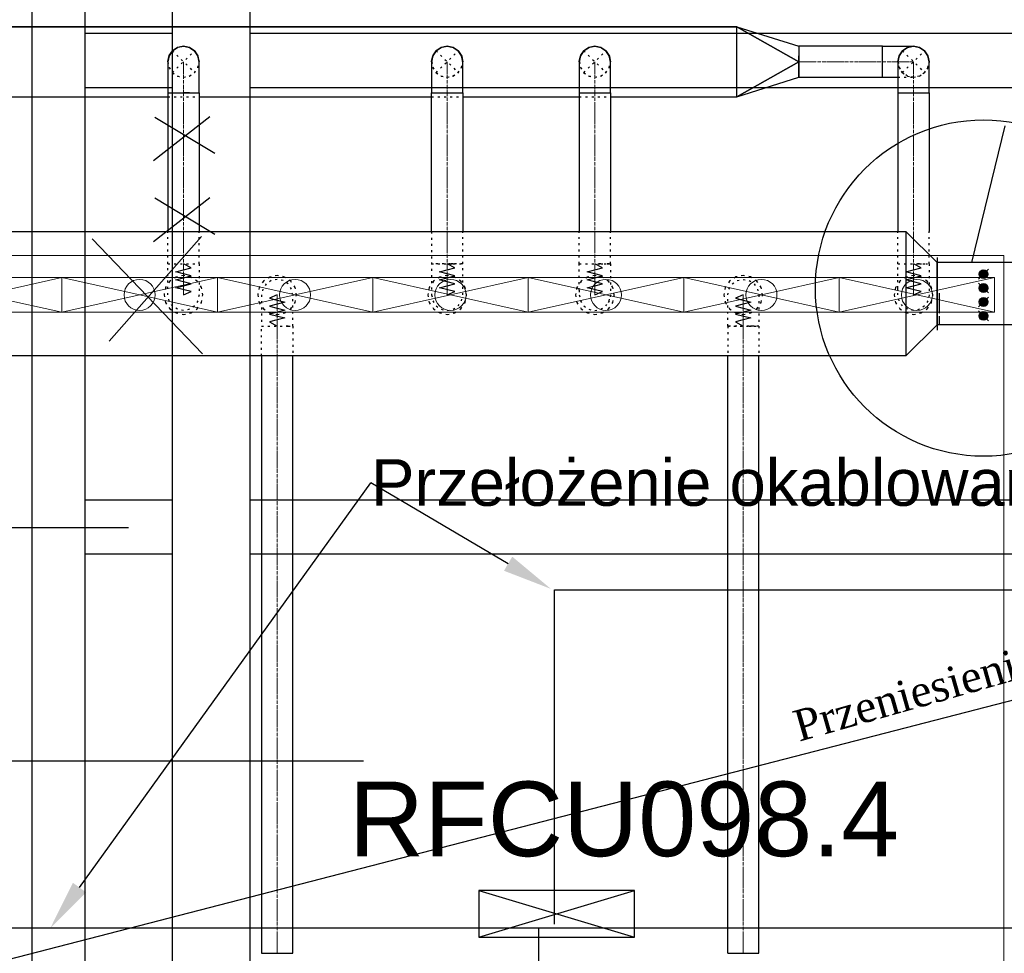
# Model space of a CAD drawing. Header units: centimetres. Extents: x -149939 to 48626, y -46000 to 152985.
# Tile 57 of 256: x -47240 to -40906, y 33763 to 39766. Entities that reach past the tile are written whole.
import ezdxf
from ezdxf import colors
from ezdxf.entities.mleader import LeaderData, LeaderLine
from ezdxf.math import Vec2, Vec3

# ---------------------------------------------------------------- set-up
doc = ezdxf.new("R2010")
doc.units = ezdxf.units.CM
doc.header["$LTSCALE"] = 50
for name, pattern in [('01-103-Went PP_poziom-0_5$0$DASHDOT', [25.4, 12.7, -6.35, 0, -6.35]), ('CADVENT_CENTERLINE', [9.9, 7.4, -1, 0.5, -1]), ('CADVENT_HIDDEN', [0.8, 0.25, -0.55]), ('Kondygnacja  -0_5$0$HIDDEN', [9.525, 6.35, -3.175]), ('Kondygnacja  -0_5$0$HIDDEN2', [4.7625, 3.175, -1.5875]), ('Osie rzutów$0$DASHDOT2', [12.7, 6.35, -3.175, 0, -3.175])]:
    doc.linetypes.add(name, pattern=pattern)
for name, color, linetype in [('01-103-Went PP_poziom-0_5$0$L_Nawiew', 7, 'Continuous'), ('bgde-nawiewDETAILS', 1, 'Continuous'), ('bgde-nawiewEXP', 7, 'Continuous'), ('bgde-nawiewHIDDEN', 250, 'Continuous'), ('bgde_redukcja', 250, 'Continuous'), ('bgde_VAV', 7, 'Continuous'), ('IS_zmiany 2024', 1, 'Continuous'), ('Kondygnacja  -0_5$0$ARCH_KONSTR_POWYŻEJ RZUTU', 8, 'Kondygnacja  -0_5$0$HIDDEN'), ('Kondygnacja  -0_5$0$ARCH_KONSTR_POWYŻEJ RZUTU_IST', 8, 'Kondygnacja  -0_5$0$HIDDEN2'), ('Osie rzutów$0$ARCH_INFO_OSIE_IST', 8, 'Osie rzutów$0$DASHDOT2'), ('Osie rzutów$0$ARCH_INFO_OSIE_OPISY_IST', 8, 'Continuous')]:
    doc.layers.add(name, color=color, linetype=linetype)
for name, color, linetype, lineweight in [('bgde-nawiewCEN', 7, 'Continuous', 13), ('bgde_nawiewnik', 11, 'Continuous', 5), ('RFCU', 6, 'Continuous', 30)]:
    doc.layers.add(name, color=color, linetype=linetype, lineweight=lineweight)
doc.styles.add('Arial', font='ARIAL.TTF')

# ---------------------------------------------------------------- blocks, each defined once
blk = doc.blocks.new('Osie rzutów')
at = {"layer": 'Osie rzutów$0$ARCH_INFO_OSIE_IST', "ltscale": 10}
for p, q in [((7460, 12510), (7460, 4623.26)), ((4436.24, 8000), (15156.54, 8000))]:
    blk.add_line(p, q, dxfattribs=at)
blk = doc.blocks.new('Kondygnacja  -0_5$0$konstrukcja istniejąca -0.5')
at = {"layer": 'Kondygnacja  -0_5$0$ARCH_KONSTR_POWYŻEJ RZUTU_IST', "ltscale": 10}
blk.add_line((7432, 8575), (7432, 7425), dxfattribs=at)
for points in [[(7488, 8575), (7488, 7425)], [(7538, 8575), (7538, 7425)], [(7432, 8167.89), (7488, 8167.89)], [(7538, 8167.89), (8582, 8167.89)], [(7488, 8132.89), (7432, 8132.89)], [(8582, 8132.89), (7538, 8132.89)]]:
    blk.add_lwpolyline(points, dxfattribs=at)
at = {"layer": 'Kondygnacja  -0_5$0$ARCH_KONSTR_POWYŻEJ RZUTU_IST', "ltscale": 10, "elevation": 0}
for points in [[(7432, 8467.89), (7488, 8467.89)], [(7538, 8467.89), (8582, 8467.89)], [(7488, 8432.89), (7432, 8432.89)], [(8582, 8432.89), (7538, 8432.89)]]:
    blk.add_lwpolyline(points, dxfattribs=at)
blk = doc.blocks.new('blok')
at = {"layer": 'bgde_VAV', "color": 3, "linetype": 'Continuous', "lineweight": -2}
for p, q in [((-54400.4, 33775), (-54434.2, 33775)), ((-53950.4, 33775), (-54400.4, 33775)), ((-53966.7, 33775), (-54000.4, 33775)), ((-54434.2, 33225), (-54400.4, 33225)), ((-54400.4, 33225), (-54000.4, 33225)), ((-54000.4, 33225), (-53966.7, 33225))]:
    blk.add_line(p, q, dxfattribs=at)
at = {"layer": 'bgde_VAV', "color": 3, "linetype": 'ByBlock', "lineweight": -2}
for p, q in [((-54400.4, 33775), (-54400.4, 33225)), ((-54000.4, 33775), (-54000.4, 33225))]:
    blk.add_line(p, q, dxfattribs=at)
at = {"layer": 'bgde_VAV', "color": 3, "linetype": 'Continuous', "lineweight": -3}
for p, q in [((-54294.7, 33492.5), (-54357.9, 33555.7)), ((-54326.3, 33524.1), (-54354.9, 33524.1)), ((-54326.3, 33524.1), (-54353.5, 33533)), ((-54326.3, 33524.1), (-54353.5, 33515.3)), ((-54326.3, 33524.1), (-54349.5, 33540.9)), ((-54326.3, 33524.1), (-54349.5, 33507.3)), ((-54326.3, 33524.1), (-54343.1, 33547.3)), ((-54326.3, 33524.1), (-54343.1, 33501)), ((-54326.3, 33524.1), (-54335.1, 33551.3)), ((-54326.3, 33524.1), (-54335.1, 33496.9)), ((-54326.3, 33524.1), (-54326.3, 33552.7)), ((-54326.3, 33524.1), (-54317.5, 33551.3)), ((-54326.3, 33524.1), (-54309.5, 33547.3)), ((-54326.3, 33524.1), (-54303.2, 33540.9)), ((-54326.3, 33524.1), (-54299.1, 33533)), ((-54326.3, 33524.1), (-54299.1, 33515.3)), ((-54326.3, 33524.1), (-54303.2, 33507.3)), ((-54326.3, 33524.1), (-54309.5, 33501)), ((-54326.3, 33524.1), (-54317.5, 33496.9)), ((-54326.3, 33524.1), (-54326.3, 33495.5)), ((-54326.3, 33524.1), (-54297.7, 33524.1)), ((-54205.3, 33555.7), (-54268.5, 33492.5)), ((-54236.9, 33524.1), (-54265.5, 33524.1)), ((-54236.9, 33524.1), (-54264.1, 33533)), ((-54236.9, 33524.1), (-54264.1, 33515.3)), ((-54236.9, 33524.1), (-54260, 33540.9)), ((-54236.9, 33524.1), (-54260, 33507.3)), ((-54236.9, 33524.1), (-54253.7, 33547.3)), ((-54236.9, 33524.1), (-54253.7, 33501)), ((-54236.9, 33524.1), (-54245.7, 33551.3)), ((-54236.9, 33524.1), (-54245.7, 33496.9)), ((-54236.9, 33524.1), (-54236.9, 33552.7)), ((-54236.9, 33524.1), (-54228.1, 33551.3)), ((-54236.9, 33524.1), (-54220.1, 33547.3)), ((-54236.9, 33524.1), (-54213.8, 33540.9)), ((-54236.9, 33524.1), (-54209.7, 33533)), ((-54236.9, 33524.1), (-54209.7, 33515.3)), ((-54236.9, 33524.1), (-54213.8, 33507.3)), ((-54236.9, 33524.1), (-54220.1, 33501)), ((-54236.9, 33524.1), (-54228.1, 33496.9)), ((-54236.9, 33524.1), (-54236.9, 33495.5)), ((-54236.9, 33524.1), (-54208.3, 33524.1)), ((-54115.9, 33492.5), (-54179.1, 33555.7)), ((-54147.5, 33524.1), (-54176.1, 33524.1)), ((-54147.5, 33524.1), (-54174.7, 33533)), ((-54147.5, 33524.1), (-54174.7, 33515.3)), ((-54147.5, 33524.1), (-54170.6, 33540.9)), ((-54147.5, 33524.1), (-54170.6, 33507.3)), ((-54147.5, 33524.1), (-54164.3, 33547.3)), ((-54147.5, 33524.1), (-54164.3, 33501)), ((-54147.5, 33524.1), (-54156.3, 33551.3)), ((-54147.5, 33524.1), (-54156.3, 33496.9)), ((-54147.5, 33524.1), (-54147.5, 33552.7)), ((-54147.5, 33524.1), (-54138.7, 33551.3)), ((-54147.5, 33524.1), (-54130.7, 33547.3)), ((-54147.5, 33524.1), (-54124.3, 33540.9)), ((-54147.5, 33524.1), (-54120.3, 33533)), ((-54147.5, 33524.1), (-54120.3, 33515.3)), ((-54147.5, 33524.1), (-54124.3, 33507.3)), ((-54147.5, 33524.1), (-54130.7, 33501)), ((-54147.5, 33524.1), (-54138.7, 33496.9)), ((-54147.5, 33524.1), (-54147.5, 33495.5)), ((-54147.5, 33524.1), (-54118.9, 33524.1)), ((-54026.5, 33555.7), (-54089.7, 33492.5)), ((-54058.1, 33524.1), (-54086.7, 33524.1)), ((-54058.1, 33524.1), (-54085.3, 33533)), ((-54058.1, 33524.1), (-54085.3, 33515.3)), ((-54058.1, 33524.1), (-54081.2, 33540.9)), ((-54058.1, 33524.1), (-54081.2, 33507.3)), ((-54058.1, 33524.1), (-54074.9, 33547.3)), ((-54058.1, 33524.1), (-54074.9, 33501)), ((-54058.1, 33524.1), (-54066.9, 33551.3)), ((-54058.1, 33524.1), (-54066.9, 33496.9)), ((-54058.1, 33524.1), (-54058.1, 33552.7)), ((-54058.1, 33524.1), (-54049.2, 33551.3)), ((-54058.1, 33524.1), (-54041.3, 33547.3)), ((-54058.1, 33524.1), (-54034.9, 33540.9)), ((-54058.1, 33524.1), (-54030.9, 33533)), ((-54058.1, 33524.1), (-54030.9, 33515.3)), ((-54058.1, 33524.1), (-54034.9, 33507.3)), ((-54058.1, 33524.1), (-54041.3, 33501)), ((-54058.1, 33524.1), (-54049.2, 33496.9)), ((-54058.1, 33524.1), (-54058.1, 33495.5)), ((-54058.1, 33524.1), (-54029.5, 33524.1))]:
    blk.add_line(p, q, dxfattribs=at)
for centre in [(-54326.3, 33524.1), (-54236.9, 33524.1), (-54147.5, 33524.1), (-54058.1, 33524.1)]:
    blk.add_ellipse(centre, major_axis=(0, 28.6), ratio=1, start_param=-1.570796, end_param=4.712389, dxfattribs=at)
blk = doc.blocks.new('A$C066D7839')
at = {"layer": 'bgde_nawiewnik', "color": 7}
for p, q in [((-50, -11.15), (-50, 11.15)), ((-50, 11.15), (50, 11.15)), ((-50, -11.15), (50, 11.15)), ((50, -11.15), (-50, 11.15)), ((50, 11.15), (50, -11.15)), ((50, -11.15), (-50, -11.15))]:
    blk.add_line(p, q, dxfattribs=at)
blk.add_circle((0, 0), 10, dxfattribs=at)

msp = doc.modelspace()

# ---------------------------------------------------------------- linework, layer by layer
at = {"layer": 'bgde-nawiewCEN', "linetype": 'CADVENT_CENTERLINE', "ltscale": 0.06}
for p, q in [((-46186.383, 39295.952), (-46186.383, 39495.952)), ((-44490.031, 39295.952), (-44490.031, 39495.952)), ((-43540.031, 39295.952), (-43540.031, 39495.952)), ((-42226.9, 39495.952), (-41690.031, 39495.952)), ((-41690.031, 39495.952), (-41490.031, 39495.952)), ((-41490.031, 39295.952), (-41490.031, 39495.952)), ((-46186.383, 39295.952), (-46186.383, 38196.041)), ((-44490.031, 39295.952), (-44490.031, 38196.041)), ((-43540.031, 39295.952), (-43540.031, 38196.041)), ((-41490.031, 39295.952), (-41490.031, 38196.041)), ((-46186.383, 38196.041), (-46186.383, 38177.345)), ((-44490.031, 38196.041), (-44490.031, 38177.345)), ((-43540.031, 38196.041), (-43540.031, 38177.345)), ((-41490.031, 38196.041), (-41490.031, 38177.345)), ((-46186.383, 38177.345), (-46186.383, 38126.234)), ((-44490.031, 38177.345), (-44490.031, 38126.234)), ((-43540.031, 38177.345), (-43540.031, 38126.234)), ((-41490.031, 38177.345), (-41490.031, 38126.234)), ((-46186.383, 38126.234), (-46186.383, 38098.441)), ((-46186.383, 38098.441), (-46186.383, 38074.915)), ((-46186.383, 38074.915), (-46186.383, 38055.3)), ((-44490.031, 38126.234), (-44490.031, 38098.441)), ((-44490.031, 38098.441), (-44490.031, 38074.915)), ((-44490.031, 38074.915), (-44490.031, 38055.3)), ((-43540.031, 38126.234), (-43540.031, 38098.441)), ((-43540.031, 38098.441), (-43540.031, 38074.915)), ((-43540.031, 38074.915), (-43540.031, 38055.3)), ((-41490.031, 38126.234), (-41490.031, 38098.441)), ((-41490.031, 38098.441), (-41490.031, 38074.915)), ((-41490.031, 38074.915), (-41490.031, 38055.3)), ((-46186.383, 38055.3), (-46186.383, 38039.241)), ((-46186.383, 38039.241), (-46186.383, 38026.382)), ((-46186.383, 38026.382), (-46186.383, 38016.367)), ((-46186.383, 38016.367), (-46186.383, 38008.841)), ((-46186.383, 38008.841), (-46186.383, 38003.448)), ((-46186.383, 38003.448), (-46186.383, 37999.834)), ((-44490.031, 38055.3), (-44490.031, 38039.241)), ((-44490.031, 38039.241), (-44490.031, 38026.382)), ((-44490.031, 38026.382), (-44490.031, 38016.367)), ((-44490.031, 38016.367), (-44490.031, 38008.841)), ((-44490.031, 38008.841), (-44490.031, 38003.448)), ((-44490.031, 38003.448), (-44490.031, 37999.834)), ((-43540.031, 38055.3), (-43540.031, 38039.241)), ((-43540.031, 38039.241), (-43540.031, 38026.382)), ((-43540.031, 38026.382), (-43540.031, 38016.367)), ((-43540.031, 38016.367), (-43540.031, 38008.841)), ((-43540.031, 38008.841), (-43540.031, 38003.448)), ((-43540.031, 38003.448), (-43540.031, 37999.834)), ((-41490.031, 38055.3), (-41490.031, 38039.241)), ((-41490.031, 38039.241), (-41490.031, 38026.382)), ((-41490.031, 38026.382), (-41490.031, 38016.367)), ((-41490.031, 38016.367), (-41490.031, 38008.841)), ((-41490.031, 38008.841), (-41490.031, 38003.448)), ((-41490.031, 38003.448), (-41490.031, 37999.834)), ((-46186.383, 37999.834), (-46186.383, 37997.641)), ((-46186.383, 37997.641), (-46186.383, 37996.515)), ((-46186.383, 37996.515), (-46186.383, 37996.041)), ((-45583.864, 37995.567), (-45583.864, 37996.041)), ((-45583.864, 37994.441), (-45583.864, 37995.567)), ((-45583.864, 37992.248), (-45583.864, 37994.441)), ((-45583.864, 37988.634), (-45583.864, 37992.248)), ((-45583.864, 37983.241), (-45583.864, 37988.634)), ((-45583.864, 37975.715), (-45583.864, 37983.241)), ((-45583.864, 37965.7), (-45583.864, 37975.715)), ((-45583.864, 37952.841), (-45583.864, 37965.7)), ((-45583.864, 37936.782), (-45583.864, 37952.841)), ((-44490.031, 37999.834), (-44490.031, 37997.641)), ((-44490.031, 37997.641), (-44490.031, 37996.515)), ((-44490.031, 37996.515), (-44490.031, 37996.041)), ((-43540.031, 37999.834), (-43540.031, 37997.641)), ((-43540.031, 37997.641), (-43540.031, 37996.515)), ((-43540.031, 37996.515), (-43540.031, 37996.041)), ((-42585.602, 37995.635), (-42585.602, 37996.109)), ((-42585.602, 37994.509), (-42585.602, 37995.635)), ((-42585.602, 37992.317), (-42585.602, 37994.509)), ((-42585.602, 37988.702), (-42585.602, 37992.317)), ((-42585.602, 37983.309), (-42585.602, 37988.702)), ((-42585.602, 37975.783), (-42585.602, 37983.309)), ((-42585.602, 37965.768), (-42585.602, 37975.783)), ((-42585.602, 37952.909), (-42585.602, 37965.768)), ((-42585.602, 37936.85), (-42585.602, 37952.909)), ((-41490.031, 37999.834), (-41490.031, 37997.641)), ((-41490.031, 37997.641), (-41490.031, 37996.515)), ((-41490.031, 37996.515), (-41490.031, 37996.041)), ((-45583.864, 37917.167), (-45583.864, 37936.782)), ((-45583.864, 37893.641), (-45583.864, 37917.167)), ((-45583.864, 37865.848), (-45583.864, 37893.641)), ((-42585.602, 37917.235), (-42585.602, 37936.85)), ((-42585.602, 37893.709), (-42585.602, 37917.235)), ((-42585.602, 37865.917), (-42585.602, 37893.709)), ((-45583.864, 37814.737), (-45583.864, 37865.848)), ((-45583.864, 37796.041), (-45583.864, 37814.737)), ((-42585.602, 37814.806), (-42585.602, 37865.917)), ((-42585.602, 37796.109), (-42585.602, 37814.806)), ((-45583.864, 33762.826), (-45583.864, 37796.041)), ((-42585.602, 33762.826), (-42585.602, 37796.109))]:
    msp.add_line(p, q, dxfattribs=at)
at = {"layer": 'bgde-nawiewDETAILS', "linetype": 'CADVENT_HIDDEN'}
for p, q in [((-46257.094, 39425.241), (-46115.673, 39566.663)), ((-46257.094, 39566.663), (-46115.673, 39425.241)), ((-44560.742, 39425.241), (-44419.321, 39566.663)), ((-44560.742, 39566.663), (-44419.321, 39425.241)), ((-43610.742, 39425.241), (-43469.321, 39566.663)), ((-43610.742, 39566.663), (-43469.321, 39425.241)), ((-41560.742, 39425.241), (-41419.321, 39566.663)), ((-41560.742, 39566.663), (-41419.321, 39425.241))]:
    msp.add_line(p, q, dxfattribs=at)
at = {"layer": 'bgde-nawiewEXP', "linetype": 'Continuous'}
for points in [[(-51989.989, 39295.952), (-51789.989, 39270.952), (-51789.989, 39720.952), (-42626.9, 39720.952)], [(-42626.9, 39720.952), (-51789.989, 39720.952)], [(-43440.031, 39270.952), (-42626.9, 39270.952), (-42626.9, 39720.952), (-42226.9, 39595.952), (-42226.9, 39495.952)], [(-42626.9, 39270.952), (-42626.9, 39720.952), (-42226.9, 39495.952)], [(-42226.9, 39495.952), (-42626.9, 39720.952)], [(-46276.593, 39537.481), (-46257.094, 39566.663), (-46224.652, 39588.34), (-46223.183, 39588.632)], [(-46256.409, 39566.946), (-46255.551, 39568.173), (-46222.648, 39589.145), (-46188.086, 39595.247)], [(-46220.806, 39589.105), (-46186.383, 39595.952), (-46148.115, 39588.34), (-46146.87, 39587.508)], [(-46185.699, 39595.668), (-46184.224, 39595.929), (-46146.129, 39587.492), (-46117.375, 39567.368)], [(-44578.833, 39539.588), (-44560.742, 39566.663), (-44528.3, 39588.34), (-44525.743, 39588.848)], [(-44559.577, 39567.145), (-44558.049, 39569.257), (-44524.819, 39589.706), (-44492.667, 39594.86)], [(-44521.968, 39589.599), (-44490.031, 39595.952), (-44451.763, 39588.34), (-44449.596, 39586.892)], [(-44488.867, 39595.47), (-44486.293, 39595.882), (-44448.336, 39586.845), (-44421.956, 39567.754)], [(-43629.344, 39538.823), (-43610.742, 39566.663), (-43578.3, 39588.34), (-43576.152, 39588.767)], [(-43609.755, 39567.072), (-43608.482, 39568.853), (-43575.373, 39589.499), (-43542.344, 39594.994)], [(-43572.871, 39589.42), (-43540.031, 39595.952), (-43501.763, 39588.34), (-43499.942, 39587.123)], [(-43539.044, 39595.543), (-43536.884, 39595.902), (-43498.874, 39587.09), (-43471.633, 39567.621)], [(-42226.899, 39425.241), (-42226.899, 39395.952), (-41690.031, 39395.952), (-41690.031, 39595.952), (-42226.899, 39595.952), (-42226.899, 39457.684)], [(-41690.031, 39395.952), (-41690.031, 39595.952), (-41490.031, 39595.952), (-41528.3, 39588.34), (-41560.742, 39566.663), (-41582.419, 39534.22), (-41590.031, 39495.952), (-41582.419, 39534.22), (-41560.742, 39566.663), (-41528.3, 39588.34), (-41490.031, 39595.952), (-41451.763, 39588.34), (-41419.321, 39566.663), (-41397.643, 39534.22), (-41390.031, 39495.952), (-41397.643, 39534.22), (-41419.321, 39566.663), (-41451.763, 39588.34), (-41490.031, 39595.952), (-41528.3, 39588.34), (-41560.742, 39566.663), (-41582.419, 39534.22), (-41590.031, 39495.952), (-41590.031, 39295.952), (-41390.031, 39295.952), (-41390.031, 39495.952), (-41397.643, 39534.22), (-41419.321, 39566.663), (-41451.763, 39588.34), (-41490.031, 39595.952)], [(-46286.383, 39495.952), (-46278.771, 39534.22), (-46277.939, 39535.465)], [(-46286.36, 39498.111), (-46277.923, 39536.206), (-46257.799, 39564.96)], [(-46144.854, 39586.161), (-46115.673, 39566.663), (-46093.995, 39534.22), (-46093.703, 39532.752)], [(-46115.389, 39565.978), (-46114.162, 39565.119), (-46093.191, 39532.216), (-46087.088, 39497.654)], [(-46093.23, 39530.374), (-46086.383, 39495.952)], [(-44590.031, 39495.952), (-44582.419, 39534.22), (-44580.971, 39536.388)], [(-44589.961, 39499.69), (-44580.924, 39537.647), (-44561.834, 39564.027)], [(-44446.395, 39584.753), (-44419.321, 39566.663), (-44397.643, 39534.22), (-44397.135, 39531.664)], [(-44418.838, 39565.498), (-44416.727, 39563.97), (-44396.277, 39530.74), (-44391.123, 39498.588)], [(-44396.384, 39527.889), (-44390.031, 39495.952)], [(-43640.031, 39495.952), (-43632.419, 39534.22), (-43631.203, 39536.041)], [(-43639.982, 39499.099), (-43631.169, 39537.109), (-43611.7, 39564.35)], [(-43497.161, 39585.265), (-43469.321, 39566.663), (-43447.643, 39534.22), (-43447.216, 39532.073)], [(-43468.912, 39565.675), (-43467.13, 39564.402), (-43446.485, 39531.294), (-43440.989, 39498.265)], [(-43446.564, 39528.792), (-43440.031, 39495.952)], [(-42226.9, 39495.952), (-42226.9, 39534.22)], [(-46286.36, 39498.111), (-46286.1, 39496.637)], [(-44589.961, 39499.69), (-44589.549, 39497.117)], [(-43639.982, 39499.099), (-43639.622, 39496.939)], [(-42626.9, 39270.952), (-42226.9, 39495.952)], [(-42226.9, 39495.952), (-42626.9, 39270.952)], [(-42226.9, 39457.684), (-42226.9, 39495.952)], [(-42226.9, 39495.952), (-42226.9, 39457.684)], [(-42626.9, 39270.952), (-42226.9, 39395.952), (-42226.9, 39425.241)], [(-42226.9, 39457.684), (-42226.9, 39425.241)], [(-42226.9, 39425.241), (-42226.9, 39457.684)], [(-42226.899, 39425.241), (-42226.899, 39457.684)], [(-41690.031, 39395.952), (-41590.031, 39395.952)], [(-48490.031, 39270.952), (-46286.383, 39270.952)], [(-46286.383, 39295.952), (-46286.383, 38403.941)], [(-46286.383, 39295.952), (-46148.115, 39295.952)], [(-46148.115, 39295.952), (-46186.383, 39295.952)], [(-46148.115, 39295.952), (-46086.383, 39295.952), (-46086.383, 38403.941)], [(-46086.383, 39270.952), (-44590.031, 39270.952)], [(-44590.031, 38403.941), (-44590.031, 39295.952), (-44390.031, 39295.952), (-44390.031, 38403.941)], [(-44390.031, 39270.952), (-43640.031, 39270.952)], [(-43640.031, 39295.952), (-43640.031, 38403.941)], [(-43640.031, 39295.952), (-43440.031, 39295.952), (-43440.031, 38403.941)], [(-41590.031, 39295.952), (-41590.031, 38403.941)], [(-41590.031, 39295.952), (-41390.031, 39295.952), (-41390.031, 38403.941)], [(-41538.801, 37603.941), (-59190.003, 37603.941), (-59190.003, 38403.941), (-41538.801, 38403.941)], [(-45683.864, 37603.941), (-45683.864, 33762.826), (-45483.864, 33762.826), (-45483.864, 37603.941)], [(-42685.602, 33762.826), (-42485.602, 33762.826), (-42485.602, 37603.941)], [(-42685.602, 33762.826), (-42685.602, 37603.941)]]:
    msp.add_lwpolyline(points, dxfattribs=at)
for points in [[(-46286.383, 39295.952), (-46086.383, 39295.952), (-46086.383, 39495.952), (-46093.995, 39534.22), (-46115.673, 39566.663), (-46148.115, 39588.34), (-46186.383, 39595.952), (-46224.652, 39588.34), (-46257.094, 39566.663), (-46278.771, 39534.22), (-46286.383, 39495.952), (-46286.383, 39334.97)], [(-44590.031, 39295.952), (-44390.031, 39295.952), (-44390.031, 39495.952), (-44397.643, 39534.22), (-44419.321, 39566.663), (-44451.763, 39588.34), (-44490.031, 39595.952), (-44528.3, 39588.34), (-44560.742, 39566.663), (-44582.419, 39534.22), (-44590.031, 39495.952), (-44590.031, 39334.97)], [(-43640.031, 39295.952), (-43440.031, 39295.952), (-43440.031, 39495.952), (-43447.643, 39534.22), (-43469.321, 39566.663), (-43501.763, 39588.34), (-43540.031, 39595.952), (-43578.3, 39588.34), (-43610.742, 39566.663), (-43632.419, 39534.22), (-43640.031, 39495.952), (-43640.031, 39334.97)], [(-41538.801, 37603.941), (-41338.801, 37803.941), (-41338.801, 38203.941), (-41538.801, 38403.941)]]:
    msp.add_lwpolyline(points, close=True, dxfattribs=at)
at = {"layer": 'bgde-nawiewHIDDEN', "linetype": 'CADVENT_HIDDEN'}
for points in [[(-46223.183, 39588.632), (-46220.806, 39589.105)], [(-46188.086, 39595.247), (-46185.699, 39595.668)], [(-46146.87, 39587.508), (-46144.854, 39586.161)], [(-44525.743, 39588.848), (-44521.968, 39589.599)], [(-44492.667, 39594.86), (-44488.867, 39595.47)], [(-44449.596, 39586.892), (-44446.395, 39584.753)], [(-43576.152, 39588.767), (-43572.871, 39589.42)], [(-43542.344, 39594.994), (-43539.044, 39595.543)], [(-43499.942, 39587.123), (-43497.161, 39585.265)], [(-46277.939, 39535.465), (-46276.593, 39537.481)], [(-46257.799, 39564.96), (-46256.409, 39566.946)], [(-46117.375, 39567.368), (-46115.389, 39565.978)], [(-46093.703, 39532.752), (-46093.23, 39530.374)], [(-44580.971, 39536.388), (-44578.833, 39539.588)], [(-44561.834, 39564.027), (-44559.577, 39567.145)], [(-44421.956, 39567.754), (-44418.838, 39565.498)], [(-44397.135, 39531.664), (-44396.384, 39527.889)], [(-43631.203, 39536.041), (-43629.344, 39538.823)], [(-43611.7, 39564.35), (-43609.755, 39567.072)], [(-43471.633, 39567.621), (-43468.912, 39565.675)], [(-43447.216, 39532.073), (-43446.564, 39528.792)], [(-46286.383, 39495.952), (-46278.771, 39457.684), (-46257.094, 39425.241), (-46224.652, 39403.564), (-46186.383, 39395.952), (-46148.115, 39403.564), (-46115.673, 39425.241), (-46093.995, 39457.684), (-46086.383, 39495.952)], [(-46286.1, 39496.637), (-46279.576, 39459.688), (-46258.604, 39426.785), (-46226.638, 39404.412), (-46188.543, 39395.975), (-46150.119, 39402.759), (-46117.216, 39423.731), (-46094.843, 39455.698), (-46086.407, 39493.793), (-46087.088, 39497.654)], [(-44590.031, 39495.952), (-44582.419, 39457.684), (-44560.742, 39425.241), (-44528.3, 39403.564), (-44490.031, 39395.952), (-44451.763, 39403.564)], [(-44589.549, 39497.117), (-44583.785, 39461.164), (-44563.336, 39427.934), (-44531.727, 39405.059), (-44493.77, 39396.022), (-44455.244, 39402.198), (-44422.014, 39422.647), (-44399.139, 39454.257), (-44390.101, 39492.214), (-44391.123, 39498.588)], [(-44451.763, 39403.564), (-44419.321, 39425.241), (-44397.643, 39457.684), (-44390.031, 39495.952)], [(-43640.031, 39495.952), (-43632.419, 39457.684), (-43610.742, 39425.241), (-43578.3, 39403.564), (-43540.031, 39395.952), (-43501.763, 39403.564), (-43469.321, 39425.241), (-43447.643, 39457.684), (-43440.031, 39495.952)], [(-43639.622, 39496.939), (-43633.578, 39460.61), (-43612.932, 39427.502), (-43581.188, 39404.814), (-43543.179, 39396.002), (-43504.69, 39402.405), (-43471.581, 39423.051), (-43448.894, 39454.795), (-43440.081, 39492.805), (-43440.989, 39498.265)], [(-41590.031, 39395.952), (-41490.031, 39395.952), (-41528.3, 39403.564), (-41560.742, 39425.241), (-41582.419, 39457.684), (-41590.031, 39495.952), (-41582.419, 39457.684), (-41560.742, 39425.241), (-41528.3, 39403.564), (-41490.031, 39395.952), (-41451.763, 39403.564)], [(-44451.763, 39403.564), (-44454.319, 39403.056)], [(-41490.031, 39395.952), (-41451.763, 39403.564), (-41419.321, 39425.241)], [(-41451.763, 39403.564), (-41490.031, 39395.952)], [(-46286.383, 39270.952), (-46086.383, 39270.952)], [(-44590.031, 39270.952), (-44390.031, 39270.952)], [(-43640.031, 39270.952), (-43440.031, 39270.952)], [(-46286.383, 38196.041), (-46086.383, 38196.041), (-46086.383, 38403.941)], [(-46286.383, 38196.041), (-46286.383, 38403.941)], [(-44590.031, 38403.941), (-44590.031, 37996.041), (-44582.419, 37957.773), (-44560.742, 37925.33), (-44528.3, 37903.653), (-44490.031, 37896.041), (-44451.763, 37903.653), (-44419.321, 37925.33), (-44397.643, 37957.773), (-44390.031, 37996.041), (-44390.031, 38196.041), (-44590.031, 38196.041), (-44590.031, 38196.041), (-44451.763, 38196.041)], [(-44451.763, 38196.041), (-44390.031, 38196.041), (-44390.031, 38403.941)], [(-43640.031, 38196.041), (-43640.031, 38403.941)], [(-43447.643, 38196.041), (-43440.031, 38196.041), (-43440.031, 38403.941)], [(-41590.031, 38196.041), (-41590.031, 38403.941)], [(-41451.763, 38196.041), (-41390.031, 38196.041), (-41390.031, 38403.941)], [(-44451.763, 38196.041), (-44490.031, 38196.041)], [(-43640.031, 38026.382), (-43640.031, 38196.041), (-43440.031, 38196.041), (-43440.031, 37996.041), (-43447.643, 37957.773)], [(-43640.031, 38196.041), (-43501.763, 38196.041)], [(-43501.763, 38196.041), (-43540.031, 38196.041)], [(-43501.763, 38196.041), (-43447.643, 38196.041)], [(-43447.643, 38196.041), (-43469.321, 38196.041)], [(-41590.031, 38196.041), (-41451.763, 38196.041)], [(-41451.763, 38196.041), (-41490.031, 38196.041)], [(-45683.864, 37603.941), (-45683.864, 37796.041), (-45483.864, 37796.041), (-45483.864, 37996.041), (-45491.476, 38034.309), (-45513.154, 38066.752), (-45545.596, 38088.429), (-45583.864, 38096.041), (-45622.133, 38088.429), (-45654.575, 38066.752), (-45676.252, 38034.309), (-45683.864, 37996.041), (-45683.864, 37796.041), (-45513.154, 37796.041)], [(-42685.602, 37796.109), (-42685.602, 37996.109), (-42677.99, 38034.378), (-42656.312, 38066.82), (-42623.87, 38088.497), (-42585.602, 38096.109), (-42547.333, 38088.497), (-42514.891, 38066.82), (-42493.214, 38034.378), (-42485.602, 37996.109), (-42485.602, 37796.109), (-42547.333, 37796.109), (-42514.891, 37796.109)], [(-43640.031, 38026.382), (-43640.031, 37996.041), (-43632.419, 37957.773), (-43610.742, 37925.33), (-43578.3, 37903.653), (-43540.031, 37896.041), (-43501.763, 37903.653), (-43469.321, 37925.33), (-43447.643, 37957.773)], [(-43447.643, 37957.773), (-43469.321, 37925.33)], [(-43447.643, 37957.773), (-43440.031, 37996.041)], [(-45513.154, 37796.041), (-45545.596, 37796.041)], [(-45513.154, 37796.041), (-45483.864, 37796.041), (-45483.864, 37603.941)], [(-42685.602, 37796.109), (-42685.602, 37603.941)], [(-42514.891, 37796.109), (-42547.333, 37796.109)], [(-42514.891, 37796.109), (-42485.602, 37796.109), (-42485.602, 37603.941)]]:
    msp.add_lwpolyline(points, dxfattribs=at)
for points in [[(-41451.763, 39403.564), (-41419.321, 39425.241), (-41397.643, 39457.684), (-41390.031, 39495.952), (-41397.643, 39457.684), (-41419.321, 39425.241)], [(-46286.383, 37996.041), (-46286.383, 38196.041), (-46086.383, 38196.041), (-46086.383, 37996.041), (-46093.995, 37957.773), (-46115.673, 37925.33), (-46148.115, 37903.653), (-46186.383, 37896.041), (-46224.652, 37903.653), (-46257.094, 37925.33), (-46278.771, 37957.773)], [(-41590.031, 38039.241), (-41590.031, 38196.041), (-41390.031, 38196.041), (-41390.031, 37996.041), (-41397.643, 37957.773), (-41419.321, 37925.33), (-41451.763, 37903.653), (-41490.031, 37896.041), (-41528.3, 37903.653), (-41560.742, 37925.33), (-41582.419, 37957.773), (-41590.031, 37996.041), (-41590.031, 38026.382)], [(-46311.383, 37996.041), (-46301.868, 37948.206), (-46274.772, 37907.653), (-46234.219, 37880.556), (-46186.383, 37871.041), (-46138.548, 37880.556), (-46097.995, 37907.653), (-46070.898, 37948.206), (-46061.383, 37996.041), (-46070.898, 38043.877), (-46097.995, 38084.429), (-46138.548, 38111.526), (-46186.383, 38121.041), (-46234.219, 38111.526), (-46274.772, 38084.429), (-46301.868, 38043.877)], [(-46311.383, 37996.041), (-46301.868, 37948.206), (-46274.772, 37907.653), (-46234.219, 37880.556), (-46186.383, 37871.041), (-46138.548, 37880.556), (-46097.995, 37907.653), (-46070.898, 37948.206), (-46061.383, 37996.041), (-46070.898, 38043.877), (-46097.995, 38084.429), (-46138.548, 38111.526), (-46186.383, 38121.041), (-46234.219, 38111.526), (-46274.772, 38084.429), (-46301.868, 38043.877)], [(-45708.864, 37996.041), (-45699.349, 37948.206), (-45672.253, 37907.653), (-45631.7, 37880.556), (-45583.864, 37871.041), (-45536.029, 37880.556), (-45495.476, 37907.653), (-45468.38, 37948.206), (-45458.864, 37996.041), (-45468.38, 38043.877), (-45495.476, 38084.429), (-45536.029, 38111.526), (-45583.864, 38121.041), (-45631.7, 38111.526), (-45672.253, 38084.429), (-45699.349, 38043.877)], [(-45708.864, 37996.041), (-45699.349, 37948.206), (-45672.253, 37907.653), (-45631.7, 37880.556), (-45583.864, 37871.041), (-45536.029, 37880.556), (-45495.476, 37907.653), (-45468.38, 37948.206), (-45458.864, 37996.041), (-45468.38, 38043.877), (-45495.476, 38084.429), (-45536.029, 38111.526), (-45583.864, 38121.041), (-45631.7, 38111.526), (-45672.253, 38084.429), (-45699.349, 38043.877)], [(-44615.031, 37996.041), (-44605.516, 37948.206), (-44578.42, 37907.653), (-44537.867, 37880.556), (-44490.031, 37871.041), (-44442.196, 37880.556), (-44401.643, 37907.653), (-44374.546, 37948.206), (-44365.031, 37996.041), (-44374.546, 38043.877), (-44401.643, 38084.429), (-44442.196, 38111.526), (-44490.031, 38121.041), (-44537.867, 38111.526), (-44578.42, 38084.429), (-44605.516, 38043.877)], [(-44615.031, 37996.041), (-44605.516, 37948.206), (-44578.42, 37907.653), (-44537.867, 37880.556), (-44490.031, 37871.041), (-44442.196, 37880.556), (-44401.643, 37907.653), (-44374.546, 37948.206), (-44365.031, 37996.041), (-44374.546, 38043.877), (-44401.643, 38084.429), (-44442.196, 38111.526), (-44490.031, 38121.041), (-44537.867, 38111.526), (-44578.42, 38084.429), (-44605.516, 38043.877)], [(-43665.031, 37996.041), (-43655.516, 37948.206), (-43628.42, 37907.653), (-43587.867, 37880.556), (-43540.031, 37871.041), (-43492.196, 37880.556), (-43451.643, 37907.653), (-43424.546, 37948.206), (-43415.031, 37996.041), (-43424.546, 38043.877), (-43451.643, 38084.429), (-43492.196, 38111.526), (-43540.031, 38121.041), (-43587.867, 38111.526), (-43628.42, 38084.429), (-43655.516, 38043.877)], [(-43665.031, 37996.041), (-43655.516, 37948.206), (-43628.42, 37907.653), (-43587.867, 37880.556), (-43540.031, 37871.041), (-43492.196, 37880.556), (-43451.643, 37907.653), (-43424.546, 37948.206), (-43415.031, 37996.041), (-43424.546, 38043.877), (-43451.643, 38084.429), (-43492.196, 38111.526), (-43540.031, 38121.041), (-43587.867, 38111.526), (-43628.42, 38084.429), (-43655.516, 38043.877)], [(-42710.602, 37996.109), (-42701.087, 37948.274), (-42673.99, 37907.721), (-42633.437, 37880.624), (-42585.602, 37871.109), (-42537.766, 37880.624), (-42497.213, 37907.721), (-42470.117, 37948.274), (-42460.602, 37996.109), (-42470.117, 38043.945), (-42497.213, 38084.498), (-42537.766, 38111.594), (-42585.602, 38121.109), (-42633.437, 38111.594), (-42673.99, 38084.498), (-42701.087, 38043.945)], [(-42710.602, 37996.109), (-42701.087, 37948.274), (-42673.99, 37907.721), (-42633.437, 37880.624), (-42585.602, 37871.109), (-42537.766, 37880.624), (-42497.213, 37907.721), (-42470.117, 37948.274), (-42460.602, 37996.109), (-42470.117, 38043.945), (-42497.213, 38084.498), (-42537.766, 38111.594), (-42585.602, 38121.109), (-42633.437, 38111.594), (-42673.99, 38084.498), (-42701.087, 38043.945)], [(-41615.031, 37996.041), (-41605.516, 37948.206), (-41578.42, 37907.653), (-41537.867, 37880.556), (-41490.031, 37871.041), (-41442.196, 37880.556), (-41401.643, 37907.653), (-41374.546, 37948.206), (-41365.031, 37996.041), (-41374.546, 38043.877), (-41401.643, 38084.429), (-41442.196, 38111.526), (-41490.031, 38121.041), (-41537.867, 38111.526), (-41578.42, 38084.429), (-41605.516, 38043.877)], [(-41615.031, 37996.041), (-41605.516, 37948.206), (-41578.42, 37907.653), (-41537.867, 37880.556), (-41490.031, 37871.041), (-41442.196, 37880.556), (-41401.643, 37907.653), (-41374.546, 37948.206), (-41365.031, 37996.041), (-41374.546, 38043.877), (-41401.643, 38084.429), (-41442.196, 38111.526), (-41490.031, 38121.041), (-41537.867, 38111.526), (-41578.42, 38084.429), (-41605.516, 38043.877)], [(-42685.602, 37796.109), (-42547.333, 37796.109), (-42547.333, 37796.109), (-42677.99, 37796.109)]]:
    msp.add_lwpolyline(points, close=True, dxfattribs=at)
at = {"layer": 'bgde-nawiewHIDDEN'}
for points in [[(-46186.383, 37996.041), (-46136.383, 38017.339), (-46236.383, 38042.701), (-46136.383, 38067.921), (-46236.383, 38093.206), (-46136.383, 38118.741), (-46236.383, 38144.1), (-46136.383, 38169.559), (-46186.383, 38196.041)], [(-44490.031, 37996.041), (-44440.031, 38017.339), (-44540.031, 38042.701), (-44440.031, 38067.921), (-44540.031, 38093.206), (-44440.031, 38118.741), (-44540.031, 38144.1), (-44440.031, 38169.559), (-44490.031, 38196.041)], [(-43540.031, 37996.041), (-43490.031, 38017.339), (-43590.031, 38042.701), (-43490.031, 38067.921), (-43590.031, 38093.206), (-43490.031, 38118.741), (-43590.031, 38144.1), (-43490.031, 38169.559), (-43540.031, 38196.041)], [(-41490.031, 37996.041), (-41440.031, 38017.339), (-41540.031, 38042.701), (-41440.031, 38067.921), (-41540.031, 38093.206), (-41440.031, 38118.741), (-41540.031, 38144.1), (-41440.031, 38169.559), (-41490.031, 38196.041)], [(-45583.864, 37996.041), (-45633.864, 37974.743), (-45533.864, 37949.382), (-45633.864, 37924.161), (-45533.864, 37898.876), (-45633.864, 37873.341), (-45533.864, 37847.982), (-45633.864, 37822.523), (-45583.864, 37796.041)], [(-42585.602, 37996.109), (-42635.602, 37974.812), (-42535.602, 37949.45), (-42635.602, 37924.229), (-42535.602, 37898.945), (-42635.602, 37873.409), (-42535.602, 37848.05), (-42635.602, 37822.592), (-42585.602, 37796.109)]]:
    msp.add_lwpolyline(points, dxfattribs=at)
at = {"layer": 'bgde_VAV', "color": 94}
msp.add_line((-40902.212, 39084.533), (-41117.572, 38203.942), dxfattribs=at)
at = {"layer": 'IS_zmiany 2024'}
for p, q in [((-46380, 38860.177), (-46016.97, 39142.682)), ((-46370, 39140.177), (-45984.605, 38907.861)), ((-46380, 38340.329), (-46016.97, 38622.834)), ((-46370, 38620.329), (-45984.605, 38388.013)), ((-46064.52, 37618.235, 245), (-46774.52, 38357.879, 245)), ((-46664.52, 37698.235, 245), (-46070.903, 38371.755, 245)), ((-49426.621, 33179.152, 3110), (-37210.665, 36329.138, 245))]:
    msp.add_line(p, q, dxfattribs=at)
at = {"layer": 'IS_zmiany 2024', "linetype": '01-103-Went PP_poziom-0_5$0$DASHDOT', "ltscale": 0.05}
for p, q in [((-41322.076, 38007.72, 245), (-41322.076, 38008.194, 245)), ((-41322.076, 38006.594, 245), (-41322.076, 38007.72, 245)), ((-41322.076, 38004.402, 245), (-41322.076, 38006.594, 245)), ((-41322.076, 38000.787, 245), (-41322.076, 38004.402, 245)), ((-41322.076, 37995.394, 245), (-41322.076, 38000.787, 245)), ((-41322.076, 37987.868, 245), (-41322.076, 37995.394, 245)), ((-41322.076, 37977.853, 245), (-41322.076, 37987.868, 245)), ((-41322.076, 37964.994, 245), (-41322.076, 37977.853, 245)), ((-41322.076, 37948.935, 245), (-41322.076, 37964.994, 245)), ((-41322.076, 37929.32, 245), (-41322.076, 37948.935, 245)), ((-41322.076, 37905.794, 245), (-41322.076, 37929.32, 245)), ((-41322.076, 37878.002, 245), (-41322.076, 37905.794, 245)), ((-41322.076, 37826.89, 245), (-41322.076, 37878.002, 245)), ((-41322.076, 37808.194, 245), (-41322.076, 37826.89, 245))]:
    msp.add_line(p, q, dxfattribs=at)
at = {"layer": 'IS_zmiany 2024', "color": 30}
msp.add_line((-87900, 36500), (-46540, 36500), dxfattribs=at)
at = {"layer": 'IS_zmiany 2024', "color": 30, "lineweight": 30}
msp.add_lwpolyline([(-47160, 40645), (-22185, 40645), (-22185, 28995), (-47160, 28975)], close=True, dxfattribs=at)
at = {"layer": 'IS_zmiany 2024', "color": 94}
msp.add_circle((-41039.714, 38040.416), 1081.427, dxfattribs=at)
at = {"layer": 'RFCU', "color": 94, "lineweight": 15}
for p, q in [((-54140, 38250), (-40910, 38250)), ((-40910, 38250), (-40910, 30150))]:
    msp.add_line(p, q, dxfattribs=at)
at = {"layer": 'RFCU', "color": 94}
for p, q in [((-43800, 33950), (-43800, 36100)), ((-43800, 36100), (-37900, 36100))]:
    msp.add_line(p, q, dxfattribs=at)
at = {"layer": 'RFCU'}
for p, q in [((-43285.944, 34167.09), (-44285.944, 34167.09)), ((-44285.944, 34167.09), (-44285.944, 33867.09)), ((-44285.944, 33867.09), (-43285.944, 34167.09)), ((-44285.944, 34167.09), (-43285.944, 33867.09)), ((-43285.944, 34167.09), (-44285.944, 34167.09)), ((-44285.944, 34167.09), (-44285.944, 33867.09)), ((-44285.944, 33867.09), (-43285.944, 34167.09)), ((-44285.944, 34167.09), (-43285.944, 33867.09)), ((-43285.944, 33867.09), (-43285.944, 34167.09)), ((-43285.944, 33867.09), (-43285.944, 34167.09)), ((-44285.944, 33867.09), (-43285.944, 33867.09)), ((-44285.944, 33867.09), (-43285.944, 33867.09))]:
    msp.add_line(p, q, dxfattribs=at)
at = {"layer": 'RFCU', "color": 6}
for p, q in [((-49450, 33925.803), (-37530, 33925.803)), ((-43901.768, 33925.803), (-43901.768, 33565.803))]:
    msp.add_line(p, q, dxfattribs=at)

# ---------------------------------------------------------------- block references
at = {"layer": '01-103-Went PP_poziom-0_5$0$L_Nawiew', "xscale": 10, "yscale": 10, "zscale": 10}
for p in [(-47468.405, 37996.041, 1362.041), (-46468.405, 37996.041, 1362.041), (-45468.405, 37996.041, 1362.041), (-44468.405, 37996.041, 1362.041), (-43468.405, 37996.041, 1362.041), (-42468.405, 37996.041, 1362.041), (-41468.405, 37996.041, 1362.041)]:
    msp.add_blockref('A$C066D7839', p, dxfattribs=at)
at = {"layer": 'bgde_redukcja', "rotation": 270}
msp.add_blockref('blok', (-74563.832, -16196.486), dxfattribs=at)
at = {"layer": 'Kondygnacja  -0_5$0$ARCH_KONSTR_POWYŻEJ RZUTU', "xscale": 10, "yscale": 10, "zscale": 10}
msp.add_blockref('Kondygnacja  -0_5$0$konstrukcja istniejąca -0.5', (-121140, -45000), dxfattribs=at)
at = {"layer": 'Osie rzutów$0$ARCH_INFO_OSIE_OPISY_IST', "color": 30, "xscale": 10, "yscale": 10, "zscale": 10}
msp.add_blockref('Osie rzutów', (-121140, -45000), dxfattribs=at)

# ---------------------------------------------------------------- texts
at = {"layer": 'IS_zmiany 2024', "insert": (-42280.694, 35315.453, 7925), "char_height": 200, "width": 6261.14258, "attachment_point": 1, "rotation": 15.8657078}
msp.add_mtext('\\fTimes New Roman|b0|i0|c238|p18;\\A1;Przeniesienie KK', dxfattribs=at)
at = {"layer": 'RFCU', "insert": (-45122.855, 34867.192), "char_height": 480, "width": 10742.22846, "attachment_point": 1, "style": 'Arial'}
msp.add_mtext('RFCU098.4', dxfattribs=at)

# ---------------------------------------------------------------- leaders
at = {"layer": 'RFCU', "color": 94, "lineweight": 0}
ml = msp.add_multileader_mtext('Standard', dxfattribs=at)
ml.set_content('{\\fArial CE|b0|i0|c238|p34;\\C94;Przełożenie okablowania}')
ml.set_leader_properties()
ml.build(insert=Vec2(0, 0))
ml.multileader.update_dxf_attribs({"text_right_attachment_type": 6, "dogleg_length": 0.36, "arrow_head_size": 320})
ctx = ml.context
ctx.base_point, ctx.char_height, ctx.arrow_head_size, ctx.plane_origin = Vec3(-44981.72, 36787.711), 300, 320, Vec3(-47042.08, 33925.803)
ctx.right_attachment = 6
notes = []
notes.append((ctx, [(1, (1, 1, 0), (-44982.08, 36787.711), (1, 0), 0.36, [(0, [(-47042.08, 33925.803)], 0, []), (1, [(-43822.08, 36105.803)], 0, [])])]))
ctx.mtext.insert, ctx.mtext.flow_direction = Vec3(-44979.72, 36940.167), 5
for ctx, leaders in notes:
    for number, flags, end, landing, length, lines in leaders:
        leader = LeaderData()
        leader.index, (leader.has_last_leader_line, leader.has_dogleg_vector, leader.attachment_direction) = number, flags
        leader.last_leader_point, leader.dogleg_vector, leader.dogleg_length = Vec3(end), Vec3(landing), length
        for number, points, colour, breaks in lines:
            line = LeaderLine()
            line.index, line.vertices, line.color, line.breaks = number, Vec3.list(points), colors.encode_raw_color(colour), breaks
            leader.lines.append(line)
        ctx.leaders.append(leader)

doc.saveas('drawing.dxf')
